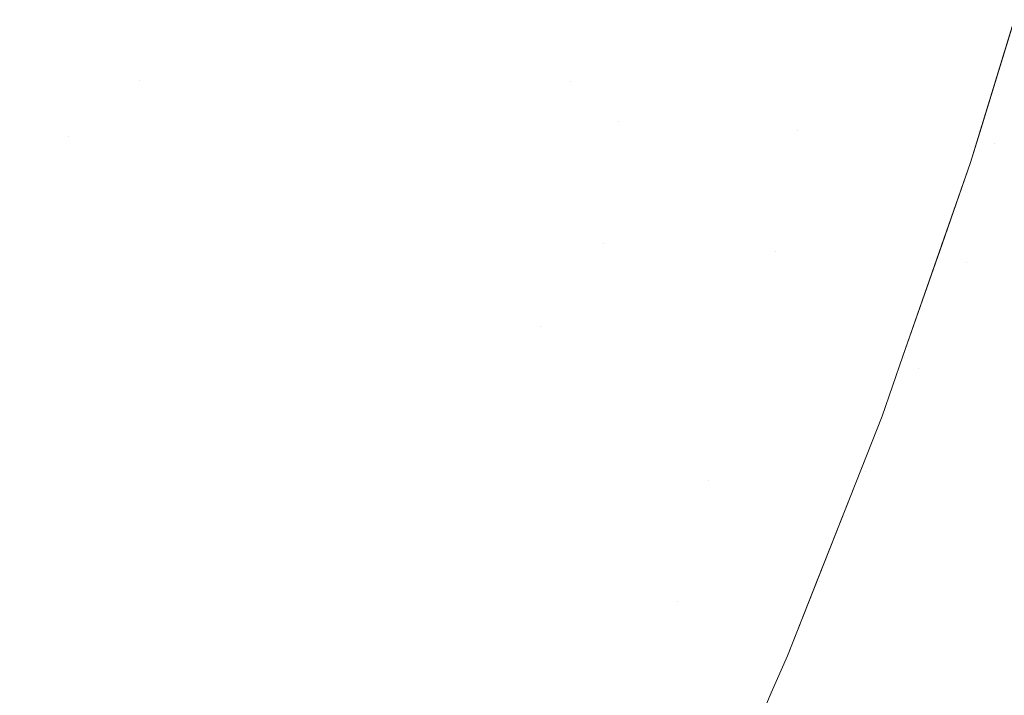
# Model space of a CAD drawing. Header units: centimetres. Extents: x -17.1 to 18.2, y 4.2 to 6.
# Tile 238 of 256: x 6.3103 to 6.346, y 4.5922 to 4.6167. Entities that reach past the tile are written whole.
import ezdxf

# ---------------------------------------------------------------- set-up
doc = ezdxf.new("R2010")
doc.units = ezdxf.units.CM
doc.header["$LTSCALE"] = 2.54
doc.layers.add('Lucido design-1', color=7, linetype='Continuous')

# ---------------------------------------------------------------- blocks, each defined once
blk = doc.blocks.new('Gruppo-3-1')
at = {"color": 7, "linetype": 'Continuous', "lineweight": 9}
blk.add_3dface([(-17.020308, 5.900212, -2276.22217), (-17.020308, 4.300212, -2276.22217), (18.147234, 4.300212, -2276.22217), (18.147234, 5.900212, -2276.22217)], dxfattribs=at)
for points, invisible_edges in [([(18.147234, 5.900212, -2277.02217), (6.24222, 4.401209, -2277.02217), (6.247738, 4.402007, -2277.02217)], 9), ([(6.24222, 4.401209, -2277.02217), (18.147234, 5.900212, -2277.02217), (18.147234, 4.300212, -2277.02217)], 9), ([(18.147234, 5.900212, -2277.02217), (6.247738, 4.402007, -2277.02217), (6.250767, 4.402575, -2277.02217)], 9), ([(6.250767, 4.402575, -2277.02217), (6.253268, 4.403044, -2277.02217), (18.147234, 5.900212, -2277.02217)], 10), ([(18.147234, 5.900212, -2277.02217), (6.253268, 4.403044, -2277.02217), (6.258817, 4.404324, -2277.02217)], 9), ([(18.147234, 5.900212, -2277.02217), (6.258817, 4.404324, -2277.02217), (6.26439, 4.405856, -2277.02217)], 9), ([(18.147234, 5.900212, -2277.02217), (6.26439, 4.405856, -2277.02217), (6.269994, 4.407647, -2277.02217)], 9), ([(18.147234, 5.900212, -2277.02217), (6.269994, 4.407647, -2277.02217), (6.275634, 4.409711, -2277.02217)], 9), ([(18.147234, 5.900212, -2277.02217), (6.275634, 4.409711, -2277.02217), (6.281313, 4.412058, -2277.02217)], 9), ([(18.147234, 5.900212, -2277.02217), (6.281313, 4.412058, -2277.02217), (6.287038, 4.414703, -2277.02217)], 9), ([(18.147234, 5.900212, -2277.02217), (6.287038, 4.414703, -2277.02217), (6.292811, 4.417664, -2277.02217)], 9), ([(18.147234, 5.900212, -2277.02217), (6.292811, 4.417664, -2277.02217), (6.298004, 4.420601, -2277.02217), (6.298635, 4.420958, -2277.02217)], 9), ([(18.147234, 5.900212, -2277.02217), (6.298635, 4.420958, -2277.02217), (6.304513, 4.424607, -2277.02217)], 9), ([(18.147234, 5.900212, -2277.02217), (6.304513, 4.424607, -2277.02217), (6.310445, 4.428633, -2277.02217)], 9), ([(18.147234, 5.900212, -2277.02217), (6.310445, 4.428633, -2277.02217), (6.316431, 4.433061, -2277.02217)], 9), ([(18.147234, 5.900212, -2277.02217), (6.316431, 4.433061, -2277.02217), (6.319508, 4.435537, -2277.02217), (6.322469, 4.437919, -2277.02217)], 9), ([(18.147234, 5.900212, -2277.02217), (6.322469, 4.437919, -2277.02217), (6.328555, 4.443236, -2277.02217)], 9), ([(18.147234, 5.900212, -2277.02217), (6.328555, 4.443236, -2277.02217), (6.334685, 4.449043, -2277.02217)], 9), ([(18.147234, 5.900212, -2277.02217), (6.334685, 4.449043, -2277.02217), (6.340848, 4.455373, -2277.02217)], 9), ([(18.147234, 5.900212, -2277.02217), (6.340848, 4.455373, -2277.02217), (6.347034, 4.462262, -2277.02217)], 9), ([(6.317161, 4.616604, -2276.642934), (6.315995, 4.617674, -2276.64139), (6.318456, 4.624125, -2276.64139), (6.319654, 4.623138, -2276.642934)], 15), ([(6.328362, 4.61597, -2276.657156), (6.327369, 4.616787, -2276.655213), (6.329781, 4.623844, -2276.655213), (6.330797, 4.623097, -2276.657156)], 15), ([(6.309893, 4.623272, -2276.634533), (6.311145, 4.622124, -2276.635786), (6.308559, 4.616033, -2276.635786), (6.307345, 4.617272, -2276.634533)], 15), ([(6.319654, 4.623138, -2276.642934), (6.320831, 4.62217, -2276.644535), (6.318306, 4.615553, -2276.644535), (6.317161, 4.616604, -2276.642934)], 15), ([(6.330797, 4.623097, -2276.657156), (6.331782, 4.622372, -2276.65914), (6.329324, 4.615178, -2276.65914), (6.328362, 4.61597, -2276.657156)], 15), ([(6.330254, 4.614412, -2276.661164), (6.329324, 4.615178, -2276.65914), (6.331782, 4.622372, -2276.65914), (6.332735, 4.621671, -2276.661164)], 15), ([(6.309759, 4.61481, -2276.637098), (6.308559, 4.616033, -2276.635786), (6.311145, 4.622124, -2276.635786), (6.312382, 4.620988, -2276.637098)], 15), ([(6.31943, 4.614522, -2276.646189), (6.318306, 4.615553, -2276.644535), (6.320831, 4.62217, -2276.644535), (6.321985, 4.62122, -2276.646189)], 15), ([(6.33244, 4.617337, -2276.663225), (6.330254, 4.614412, -2276.661164), (6.332735, 4.621671, -2276.661164)], 11), ([(6.321985, 4.62122, -2276.646189), (6.323114, 4.62029, -2276.647895), (6.320529, 4.613513, -2276.647895), (6.31943, 4.614522, -2276.646189)], 15), ([(6.312382, 4.620988, -2276.637098), (6.313604, 4.619867, -2276.63847), (6.310943, 4.613601, -2276.63847), (6.309759, 4.61481, -2276.637098)], 15), ([(6.345126, 4.612549, -2276.925344), (6.344743, 4.611485, -2276.92217), (6.347541, 4.620624, -2276.92217), (6.347581, 4.620602, -2276.925344)], 13), ([(6.347541, 4.620624, -2276.92217), (6.344743, 4.611485, -2276.72217), (6.345077, 4.612577, -2276.72217), (6.346315, 4.616619, -2276.72217)], 9), ([(6.347541, 4.620624, -2276.92217), (6.344743, 4.611485, -2276.92217), (6.344743, 4.611485, -2276.72217)], 10), ([(6.347581, 4.620602, -2276.925344), (6.347677, 4.620539, -2276.928615), (6.34522, 4.61248, -2276.928615), (6.345126, 4.612549, -2276.925344)], 15), ([(6.345383, 4.61236, -2276.931982), (6.34522, 4.61248, -2276.928615), (6.347677, 4.620539, -2276.928615), (6.347844, 4.62043, -2276.931982)], 15), ([(6.321604, 4.612527, -2276.649653), (6.320529, 4.613513, -2276.647895), (6.323114, 4.62029, -2276.647895), (6.324219, 4.61938, -2276.649653)], 15), ([(6.33454, 4.620341, -2276.665321), (6.335392, 4.619714, -2276.667449), (6.334158, 4.615999, -2276.667449), (6.333316, 4.616655, -2276.665321)], 15), ([(6.340963, 4.620356, -2276.680769), (6.339755, 4.616503, -2276.680769), (6.339118, 4.616972, -2276.678496)], 11), ([(6.342137, 4.61954, -2276.68536), (6.340916, 4.615648, -2276.68536), (6.339755, 4.616503, -2276.680769), (6.340963, 4.620356, -2276.680769)], 15), ([(6.347844, 4.62043, -2276.931982), (6.348088, 4.620269, -2276.935444), (6.345623, 4.612184, -2276.935444), (6.345383, 4.61236, -2276.931982)], 15), ([(6.345945, 4.611947, -2276.938998), (6.345623, 4.612184, -2276.935444), (6.348088, 4.620269, -2276.935444), (6.348417, 4.620054, -2276.938998)], 15), ([(6.312111, 4.61241, -2276.639901), (6.310943, 4.613601, -2276.63847), (6.313604, 4.619867, -2276.63847), (6.314808, 4.618762, -2276.639901)], 15), ([(6.348417, 4.620054, -2276.938998), (6.348837, 4.619779, -2276.942641), (6.346357, 4.611644, -2276.942641), (6.345945, 4.611947, -2276.938998)], 15), ([(6.334966, 4.61537, -2276.669608), (6.334158, 4.615999, -2276.667449), (6.335392, 4.619714, -2276.667449), (6.336209, 4.619113, -2276.669608)], 15), ([(6.343162, 4.618828, -2276.689995), (6.341931, 4.614902, -2276.689995), (6.340916, 4.615648, -2276.68536), (6.342137, 4.61954, -2276.68536)], 15), ([(6.324219, 4.61938, -2276.649653), (6.325297, 4.618493, -2276.651459), (6.322654, 4.611564, -2276.651459), (6.321604, 4.612527, -2276.649653)], 15), ([(6.336209, 4.619113, -2276.669608), (6.336991, 4.618538, -2276.671794), (6.335738, 4.614768, -2276.671794), (6.334966, 4.61537, -2276.669608)], 15), ([(6.314663, 4.614452, -2276.64139), (6.312111, 4.61241, -2276.639901), (6.314808, 4.618762, -2276.639901)], 11), ([(6.314808, 4.618762, -2276.639901), (6.315995, 4.617674, -2276.64139), (6.314663, 4.614452, -2276.64139)], 11), ([(6.344039, 4.618218, -2276.694654), (6.342798, 4.614263, -2276.694654), (6.341931, 4.614902, -2276.689995), (6.343162, 4.618828, -2276.689995)], 15), ([(6.323676, 4.610626, -2276.653313), (6.322654, 4.611564, -2276.651459), (6.325297, 4.618493, -2276.651459), (6.326348, 4.617628, -2276.653313)], 15), ([(6.336475, 4.614194, -2276.674006), (6.335738, 4.614768, -2276.671794), (6.336991, 4.618538, -2276.671794), (6.337736, 4.617989, -2276.674006)], 15), ([(6.337736, 4.617989, -2276.674006), (6.338446, 4.617467, -2276.676241), (6.337177, 4.613647, -2276.676241), (6.336475, 4.614194, -2276.674006)], 15), ([(6.34477, 4.617711, -2276.699319), (6.343521, 4.613731, -2276.699319), (6.342798, 4.614263, -2276.694654), (6.344039, 4.618218, -2276.694654)], 15), ([(6.314663, 4.614452, -2276.64139), (6.315995, 4.617674, -2276.64139), (6.317161, 4.616604, -2276.642934), (6.315812, 4.61334, -2276.642934)], 15), ([(6.345357, 4.617302, -2276.703974), (6.344102, 4.613303, -2276.703974), (6.343521, 4.613731, -2276.699319), (6.34477, 4.617711, -2276.699319)], 15), ([(6.326348, 4.617628, -2276.653313), (6.327369, 4.616787, -2276.655213), (6.324671, 4.609713, -2276.655213), (6.323676, 4.610626, -2276.653313)], 15), ([(6.33244, 4.617337, -2276.663225), (6.331152, 4.613672, -2276.663225), (6.330254, 4.614412, -2276.661164)], 11), ([(6.332018, 4.61296, -2276.665321), (6.331152, 4.613672, -2276.663225), (6.33244, 4.617337, -2276.663225), (6.333316, 4.616655, -2276.665321)], 15), ([(6.337842, 4.613129, -2276.678496), (6.337177, 4.613647, -2276.676241), (6.338446, 4.617467, -2276.676241), (6.339118, 4.616972, -2276.678496)], 15), ([(6.345805, 4.616991, -2276.7086), (6.344546, 4.612977, -2276.7086), (6.344102, 4.613303, -2276.703974), (6.345357, 4.617302, -2276.703974)], 15), ([(6.339118, 4.616972, -2276.678496), (6.339755, 4.616503, -2276.680769), (6.338471, 4.612639, -2276.680769), (6.337842, 4.613129, -2276.678496)], 15), ([(6.346118, 4.616774, -2276.713185), (6.344855, 4.612749, -2276.713185), (6.344546, 4.612977, -2276.7086), (6.345805, 4.616991, -2276.7086)], 15), ([(6.315812, 4.61334, -2276.642934), (6.317161, 4.616604, -2276.642934), (6.318306, 4.615553, -2276.644535), (6.31694, 4.612248, -2276.644535)], 15), ([(6.325637, 4.608827, -2276.657156), (6.324671, 4.609713, -2276.655213), (6.327369, 4.616787, -2276.655213), (6.328362, 4.61597, -2276.657156)], 15), ([(6.333316, 4.616655, -2276.665321), (6.334158, 4.615999, -2276.667449), (6.33285, 4.612275, -2276.667449), (6.332018, 4.61296, -2276.665321)], 15), ([(6.346302, 4.616646, -2276.717712), (6.345037, 4.612615, -2276.717712), (6.344855, 4.612749, -2276.713185), (6.346118, 4.616774, -2276.713185)], 15), ([(6.345037, 4.612615, -2276.717712), (6.346302, 4.616646, -2276.717712), (6.346315, 4.616619, -2276.72217)], 11), ([(6.346315, 4.616619, -2276.72217), (6.345077, 4.612577, -2276.72217), (6.345037, 4.612615, -2276.717712)], 10), ([(6.338471, 4.612639, -2276.680769), (6.339755, 4.616503, -2276.680769), (6.340916, 4.615648, -2276.68536), (6.33962, 4.611745, -2276.68536)], 15), ([(6.328362, 4.61597, -2276.657156), (6.329324, 4.615178, -2276.65914), (6.326573, 4.607968, -2276.65914), (6.325637, 4.608827, -2276.657156)], 15), ([(6.333648, 4.611618, -2276.669608), (6.33285, 4.612275, -2276.667449), (6.334158, 4.615999, -2276.667449), (6.334966, 4.61537, -2276.669608)], 15), ([(6.31694, 4.612248, -2276.644535), (6.318306, 4.615553, -2276.644535), (6.31943, 4.614522, -2276.646189), (6.318047, 4.611177, -2276.646189)], 15), ([(6.33962, 4.611745, -2276.68536), (6.340916, 4.615648, -2276.68536), (6.341931, 4.614902, -2276.689995), (6.340622, 4.610964, -2276.689995)], 15), ([(6.327479, 4.607137, -2276.661164), (6.326573, 4.607968, -2276.65914), (6.329324, 4.615178, -2276.65914), (6.330254, 4.614412, -2276.661164)], 15), ([(6.334966, 4.61537, -2276.669608), (6.335738, 4.614768, -2276.671794), (6.334411, 4.61099, -2276.671794), (6.333648, 4.611618, -2276.669608)], 15), ([(6.308346, 4.611735, -2276.637098), (6.309759, 4.61481, -2276.637098), (6.310943, 4.613601, -2276.63847), (6.309511, 4.610483, -2276.63847)], 15), ([(6.340622, 4.610964, -2276.689995), (6.341931, 4.614902, -2276.689995), (6.342798, 4.614263, -2276.694654), (6.34148, 4.610296, -2276.694654)], 15), ([(6.314663, 4.614452, -2276.64139), (6.313262, 4.611237, -2276.64139), (6.312111, 4.61241, -2276.639901)], 11), ([(6.315812, 4.61334, -2276.642934), (6.314393, 4.610083, -2276.642934), (6.313262, 4.611237, -2276.64139), (6.314663, 4.614452, -2276.64139)], 15), ([(6.318047, 4.611177, -2276.646189), (6.31943, 4.614522, -2276.646189), (6.320529, 4.613513, -2276.647895), (6.31913, 4.610129, -2276.647895)], 15), ([(6.335139, 4.61039, -2276.674006), (6.334411, 4.61099, -2276.671794), (6.335738, 4.614768, -2276.671794), (6.336475, 4.614194, -2276.674006)], 15), ([(6.330254, 4.614412, -2276.661164), (6.331152, 4.613672, -2276.663225), (6.328353, 4.606335, -2276.663225), (6.327479, 4.607137, -2276.661164)], 15), ([(6.336475, 4.614194, -2276.674006), (6.337177, 4.613647, -2276.676241), (6.335832, 4.60982, -2276.676241), (6.335139, 4.61039, -2276.674006)], 15), ([(6.34148, 4.610296, -2276.694654), (6.342798, 4.614263, -2276.694654), (6.343521, 4.613731, -2276.699319), (6.342195, 4.609739, -2276.699319)], 15), ([(6.342195, 4.609739, -2276.699319), (6.343521, 4.613731, -2276.699319), (6.344102, 4.613303, -2276.703974), (6.34277, 4.609291, -2276.703974)], 15), ([(6.309511, 4.610483, -2276.63847), (6.310943, 4.613601, -2276.63847), (6.312111, 4.61241, -2276.639901), (6.310659, 4.609248, -2276.639901)], 15), ([(6.31913, 4.610129, -2276.647895), (6.320529, 4.613513, -2276.647895), (6.321604, 4.612527, -2276.649653), (6.32019, 4.609104, -2276.649653)], 15), ([(6.329196, 4.605562, -2276.665321), (6.328353, 4.606335, -2276.663225), (6.331152, 4.613672, -2276.663225), (6.332018, 4.61296, -2276.665321)], 15), ([(6.336489, 4.609279, -2276.678496), (6.335832, 4.60982, -2276.676241), (6.337177, 4.613647, -2276.676241), (6.337842, 4.613129, -2276.678496)], 15), ([(6.31694, 4.612248, -2276.644535), (6.315503, 4.60895, -2276.644535), (6.314393, 4.610083, -2276.642934), (6.315812, 4.61334, -2276.642934)], 15), ([(6.337842, 4.613129, -2276.678496), (6.338471, 4.612639, -2276.680769), (6.337111, 4.608767, -2276.680769), (6.336489, 4.609279, -2276.678496)], 15), ([(6.34277, 4.609291, -2276.703974), (6.344102, 4.613303, -2276.703974), (6.344546, 4.612977, -2276.7086), (6.343208, 4.60895, -2276.7086)], 15), ([(6.331466, 4.608547, -2276.667449), (6.329196, 4.605562, -2276.665321), (6.332018, 4.61296, -2276.665321)], 11), ([(6.332018, 4.61296, -2276.665321), (6.33285, 4.612275, -2276.667449), (6.331466, 4.608547, -2276.667449)], 11), ([(6.343208, 4.60895, -2276.7086), (6.344546, 4.612977, -2276.7086), (6.344855, 4.612749, -2276.713185), (6.343514, 4.608711, -2276.713185)], 15), ([(6.343514, 4.608711, -2276.713185), (6.344855, 4.612749, -2276.713185), (6.345037, 4.612615, -2276.717712), (6.343694, 4.608572, -2276.717712)], 15), ([(6.310659, 4.609248, -2276.639901), (6.312111, 4.61241, -2276.639901), (6.313262, 4.611237, -2276.64139), (6.31179, 4.608033, -2276.64139)], 15), ([(6.32019, 4.609104, -2276.649653), (6.321604, 4.612527, -2276.649653), (6.322654, 4.611564, -2276.651459), (6.321223, 4.608103, -2276.651459)], 15), ([(6.337696, 4.608285, -2276.683058), (6.337111, 4.608767, -2276.680769), (6.338471, 4.612639, -2276.680769)], 11), ([(6.338471, 4.612639, -2276.680769), (6.33962, 4.611745, -2276.68536), (6.337696, 4.608285, -2276.683058)], 11), ([(6.345126, 4.612549, -2276.925344), (6.34522, 4.61248, -2276.928615), (6.342449, 4.604372, -2276.928615), (6.342357, 4.604448, -2276.925344)], 15), ([(6.344743, 4.611485, -2276.92217), (6.345126, 4.612549, -2276.925344), (6.342357, 4.604448, -2276.925344)], 11), ([(6.342609, 4.604241, -2276.931982), (6.342449, 4.604372, -2276.928615), (6.34522, 4.61248, -2276.928615), (6.345383, 4.61236, -2276.931982)], 15), ([(6.345383, 4.61236, -2276.931982), (6.345623, 4.612184, -2276.935444), (6.342843, 4.604048, -2276.935444), (6.342609, 4.604241, -2276.931982)], 15), ([(6.343694, 4.608572, -2276.717712), (6.345037, 4.612615, -2276.717712), (6.344743, 4.611485, -2276.72217)], 11), ([(6.345037, 4.612615, -2276.717712), (6.345077, 4.612577, -2276.72217), (6.344743, 4.611485, -2276.72217)], 9), ([(6.318047, 4.611177, -2276.646189), (6.316592, 4.607839, -2276.646189), (6.315503, 4.60895, -2276.644535), (6.31694, 4.612248, -2276.644535)], 15), ([(6.332254, 4.607862, -2276.669608), (6.331466, 4.608547, -2276.667449), (6.33285, 4.612275, -2276.667449), (6.333648, 4.611618, -2276.669608)], 15), ([(6.344592, 4.607872, -2276.938998), (6.342843, 4.604048, -2276.935444), (6.345623, 4.612184, -2276.935444)], 11), ([(6.345623, 4.612184, -2276.935444), (6.345945, 4.611947, -2276.938998), (6.344592, 4.607872, -2276.938998)], 11), ([(6.344592, 4.607872, -2276.938998), (6.345945, 4.611947, -2276.938998), (6.346357, 4.611644, -2276.942641), (6.344999, 4.607555, -2276.942641)], 15), ([(6.333648, 4.611618, -2276.669608), (6.334411, 4.61099, -2276.671794), (6.333007, 4.607207, -2276.671794), (6.332254, 4.607862, -2276.669608)], 15), ([(6.33962, 4.611745, -2276.68536), (6.338245, 4.607833, -2276.68536), (6.337696, 4.608285, -2276.683058)], 11), ([(6.340622, 4.610964, -2276.689995), (6.339236, 4.607017, -2276.689995), (6.338245, 4.607833, -2276.68536), (6.33962, 4.611745, -2276.68536)], 15), ([(6.344999, 4.607555, -2276.942641), (6.346357, 4.611644, -2276.942641), (6.346865, 4.611269, -2276.946366), (6.345501, 4.607164, -2276.946366)], 15), ([(6.31179, 4.608033, -2276.64139), (6.313262, 4.611237, -2276.64139), (6.314393, 4.610083, -2276.642934), (6.312902, 4.606838, -2276.642934)], 15), ([(6.321223, 4.608103, -2276.651459), (6.322654, 4.611564, -2276.651459), (6.323676, 4.610626, -2276.653313), (6.322231, 4.607129, -2276.653313)], 15), ([(6.342357, 4.604448, -2276.925344), (6.342296, 4.604483, -2276.92217), (6.344743, 4.611485, -2276.92217)], 9), ([(6.344743, 4.611485, -2276.92217), (6.342296, 4.604483, -2276.92217), (6.342296, 4.604483, -2276.72217), (6.343713, 4.60854, -2276.72217)], 10), ([(6.344743, 4.611485, -2276.72217), (6.343713, 4.60854, -2276.72217), (6.343694, 4.608572, -2276.717712)], 10), ([(6.343713, 4.60854, -2276.72217), (6.344743, 4.611485, -2276.72217), (6.344743, 4.611485, -2276.92217)], 10), ([(6.345501, 4.607164, -2276.946366), (6.346865, 4.611269, -2276.946366), (6.347477, 4.610819, -2276.95017), (6.346107, 4.606692, -2276.95017)], 15), ([(6.31913, 4.610129, -2276.647895), (6.317659, 4.606752, -2276.647895), (6.316592, 4.607839, -2276.646189), (6.318047, 4.611177, -2276.646189)], 15), ([(6.333726, 4.606582, -2276.674006), (6.333007, 4.607207, -2276.671794), (6.334411, 4.61099, -2276.671794), (6.335139, 4.61039, -2276.674006)], 15), ([(6.34148, 4.610296, -2276.694654), (6.340083, 4.60632, -2276.694654), (6.339236, 4.607017, -2276.689995), (6.340622, 4.610964, -2276.689995)], 15), ([(6.322231, 4.607129, -2276.653313), (6.323676, 4.610626, -2276.653313), (6.324671, 4.609713, -2276.655213), (6.323211, 4.60618, -2276.655213)], 15), ([(6.310659, 4.609248, -2276.639901), (6.309137, 4.606102, -2276.639901), (6.308009, 4.607379, -2276.63847), (6.309511, 4.610483, -2276.63847)], 15), ([(6.335139, 4.61039, -2276.674006), (6.335832, 4.60982, -2276.676241), (6.33441, 4.605988, -2276.676241), (6.333726, 4.606582, -2276.674006)], 15), ([(6.342195, 4.609739, -2276.699319), (6.34079, 4.605738, -2276.699319), (6.340083, 4.60632, -2276.694654), (6.34148, 4.610296, -2276.694654)], 15), ([(6.312902, 4.606838, -2276.642934), (6.314393, 4.610083, -2276.642934), (6.315503, 4.60895, -2276.644535), (6.313994, 4.605664, -2276.644535)], 15), ([(6.32019, 4.609104, -2276.649653), (6.318701, 4.605688, -2276.649653), (6.317659, 4.606752, -2276.647895), (6.31913, 4.610129, -2276.647895)], 15), ([(6.335058, 4.605424, -2276.678496), (6.33441, 4.605988, -2276.676241), (6.335832, 4.60982, -2276.676241), (6.336489, 4.609279, -2276.678496)], 15), ([(6.323211, 4.60618, -2276.655213), (6.324671, 4.609713, -2276.655213), (6.325637, 4.608827, -2276.657156), (6.324162, 4.60526, -2276.657156)], 15), ([(6.34277, 4.609291, -2276.703974), (6.341357, 4.605271, -2276.703974), (6.34079, 4.605738, -2276.699319), (6.342195, 4.609739, -2276.699319)], 15), ([(6.31179, 4.608033, -2276.64139), (6.310247, 4.604845, -2276.64139), (6.309137, 4.606102, -2276.639901), (6.310659, 4.609248, -2276.639901)], 15), ([(6.321223, 4.608103, -2276.651459), (6.319718, 4.60465, -2276.651459), (6.318701, 4.605688, -2276.649653), (6.32019, 4.609104, -2276.649653)], 15), ([(6.336489, 4.609279, -2276.678496), (6.337111, 4.608767, -2276.680769), (6.335672, 4.604891, -2276.680769), (6.335058, 4.605424, -2276.678496)], 15), ([(6.343208, 4.60895, -2276.7086), (6.34179, 4.604915, -2276.7086), (6.341357, 4.605271, -2276.703974), (6.34277, 4.609291, -2276.703974)], 15), ([(6.313994, 4.605664, -2276.644535), (6.315503, 4.60895, -2276.644535), (6.316592, 4.607839, -2276.646189), (6.315065, 4.604513, -2276.646189)], 15), ([(6.324162, 4.60526, -2276.657156), (6.325637, 4.608827, -2276.657156), (6.326573, 4.607968, -2276.65914), (6.325085, 4.604367, -2276.65914)], 15), ([(6.33625, 4.604388, -2276.683058), (6.335672, 4.604891, -2276.680769), (6.337111, 4.608767, -2276.680769), (6.337696, 4.608285, -2276.683058)], 15), ([(6.343514, 4.608711, -2276.713185), (6.342093, 4.604666, -2276.713185), (6.34179, 4.604915, -2276.7086), (6.343208, 4.60895, -2276.7086)], 15), ([(6.331466, 4.608547, -2276.667449), (6.330005, 4.604819, -2276.667449), (6.329196, 4.605562, -2276.665321)], 11), ([(6.330782, 4.604107, -2276.669608), (6.330005, 4.604819, -2276.667449), (6.331466, 4.608547, -2276.667449), (6.332254, 4.607862, -2276.669608)], 15), ([(6.343694, 4.608572, -2276.717712), (6.34227, 4.60452, -2276.717712), (6.342093, 4.604666, -2276.713185), (6.343514, 4.608711, -2276.713185)], 15), ([(6.343713, 4.60854, -2276.72217), (6.342296, 4.604483, -2276.72217), (6.34227, 4.60452, -2276.717712), (6.343694, 4.608572, -2276.717712)], 14), ([(6.312902, 4.606838, -2276.642934), (6.311339, 4.603608, -2276.642934), (6.310247, 4.604845, -2276.64139), (6.31179, 4.608033, -2276.64139)], 15), ([(6.322231, 4.607129, -2276.653313), (6.32071, 4.603639, -2276.653313), (6.319718, 4.60465, -2276.651459), (6.321223, 4.608103, -2276.651459)], 15), ([(6.337696, 4.608285, -2276.683058), (6.338245, 4.607833, -2276.68536), (6.336792, 4.603917, -2276.68536), (6.33625, 4.604388, -2276.683058)], 15), ([(6.315065, 4.604513, -2276.646189), (6.316592, 4.607839, -2276.646189), (6.317659, 4.606752, -2276.647895), (6.316113, 4.603386, -2276.647895)], 15), ([(6.325085, 4.604367, -2276.65914), (6.326573, 4.607968, -2276.65914), (6.327479, 4.607137, -2276.661164), (6.325977, 4.603504, -2276.661164)], 15), ([(6.332254, 4.607862, -2276.669608), (6.333007, 4.607207, -2276.671794), (6.331525, 4.603425, -2276.671794), (6.330782, 4.604107, -2276.669608)], 15), ([(6.336792, 4.603917, -2276.68536), (6.338245, 4.607833, -2276.68536), (6.339236, 4.607017, -2276.689995), (6.33777, 4.603067, -2276.689995)], 15), ([(6.344592, 4.607872, -2276.938998), (6.343157, 4.603789, -2276.938998), (6.342843, 4.604048, -2276.935444)], 11), ([(6.344999, 4.607555, -2276.942641), (6.343559, 4.603458, -2276.942641), (6.343157, 4.603789, -2276.938998), (6.344592, 4.607872, -2276.938998)], 15), ([(6.345501, 4.607164, -2276.946366), (6.344056, 4.603049, -2276.946366), (6.343559, 4.603458, -2276.942641), (6.344999, 4.607555, -2276.942641)], 15), ([(6.323211, 4.60618, -2276.655213), (6.321674, 4.602655, -2276.655213), (6.32071, 4.603639, -2276.653313), (6.322231, 4.607129, -2276.653313)], 15), ([(6.325977, 4.603504, -2276.661164), (6.327479, 4.607137, -2276.661164), (6.328353, 4.606335, -2276.663225), (6.326838, 4.60267, -2276.663225)], 15), ([(6.332234, 4.602775, -2276.674006), (6.331525, 4.603425, -2276.671794), (6.333007, 4.607207, -2276.671794), (6.333726, 4.606582, -2276.674006)], 15), ([(6.33777, 4.603067, -2276.689995), (6.339236, 4.607017, -2276.689995), (6.340083, 4.60632, -2276.694654), (6.338606, 4.602339, -2276.694654)], 15), ([(6.346107, 4.606692, -2276.95017), (6.344654, 4.602557, -2276.95017), (6.344056, 4.603049, -2276.946366), (6.345501, 4.607164, -2276.946366)], 15), ([(6.313994, 4.605664, -2276.644535), (6.312411, 4.602394, -2276.644535), (6.311339, 4.603608, -2276.642934), (6.312902, 4.606838, -2276.642934)], 15), ([(6.316113, 4.603386, -2276.647895), (6.317659, 4.606752, -2276.647895), (6.318701, 4.605688, -2276.649653), (6.317138, 4.602285, -2276.649653)], 15), ([(6.346822, 4.606135, -2276.954044), (6.345361, 4.601975, -2276.954044), (6.344654, 4.602557, -2276.95017), (6.346107, 4.606692, -2276.95017)], 15), ([(6.326838, 4.60267, -2276.663225), (6.328353, 4.606335, -2276.663225), (6.329196, 4.605562, -2276.665321), (6.327668, 4.601867, -2276.665321)], 15), ([(6.333726, 4.606582, -2276.674006), (6.33441, 4.605988, -2276.676241), (6.332908, 4.602156, -2276.676241), (6.332234, 4.602775, -2276.674006)], 15), ([(6.338606, 4.602339, -2276.694654), (6.340083, 4.60632, -2276.694654), (6.34079, 4.605738, -2276.699319), (6.339303, 4.601733, -2276.699319)], 15), ([(6.324162, 4.60526, -2276.657156), (6.322611, 4.6017, -2276.657156), (6.321674, 4.602655, -2276.655213), (6.323211, 4.60618, -2276.655213)], 15), ([(6.333548, 4.601569, -2276.678496), (6.332908, 4.602156, -2276.676241), (6.33441, 4.605988, -2276.676241), (6.335058, 4.605424, -2276.678496)], 15), ([(6.347655, 4.605486, -2276.957979), (6.346184, 4.601298, -2276.957979), (6.345361, 4.601975, -2276.954044), (6.346822, 4.606135, -2276.954044)], 15), ([(6.315065, 4.604513, -2276.646189), (6.313463, 4.601203, -2276.646189), (6.312411, 4.602394, -2276.644535), (6.313994, 4.605664, -2276.644535)], 15), ([(6.317138, 4.602285, -2276.649653), (6.318701, 4.605688, -2276.649653), (6.319718, 4.60465, -2276.651459), (6.318138, 4.60121, -2276.651459)], 15), ([(6.327668, 4.601867, -2276.665321), (6.329196, 4.605562, -2276.665321), (6.330005, 4.604819, -2276.667449), (6.328466, 4.601095, -2276.667449)], 15), ([(6.339303, 4.601733, -2276.699319), (6.34079, 4.605738, -2276.699319), (6.341357, 4.605271, -2276.703974), (6.339863, 4.601246, -2276.703974)], 15), ([(6.325085, 4.604367, -2276.65914), (6.323519, 4.600774, -2276.65914), (6.322611, 4.6017, -2276.657156), (6.324162, 4.60526, -2276.657156)], 15), ([(6.335058, 4.605424, -2276.678496), (6.335672, 4.604891, -2276.680769), (6.334153, 4.601014, -2276.680769), (6.333548, 4.601569, -2276.678496)], 15), ([(6.339863, 4.601246, -2276.703974), (6.341357, 4.605271, -2276.703974), (6.34179, 4.604915, -2276.7086), (6.340291, 4.600875, -2276.7086)], 15), ([(6.308632, 4.601677, -2276.64139), (6.310247, 4.604845, -2276.64139), (6.311339, 4.603608, -2276.642934), (6.309703, 4.600399, -2276.642934)], 15), ([(6.329231, 4.600355, -2276.669608), (6.328466, 4.601095, -2276.667449), (6.330005, 4.604819, -2276.667449), (6.330782, 4.604107, -2276.669608)], 15), ([(6.334723, 4.600491, -2276.683058), (6.334153, 4.601014, -2276.680769), (6.335672, 4.604891, -2276.680769), (6.33625, 4.604388, -2276.683058)], 15), ([(6.340291, 4.600875, -2276.7086), (6.34179, 4.604915, -2276.7086), (6.342093, 4.604666, -2276.713185), (6.340589, 4.600615, -2276.713185)], 15), ([(6.316113, 4.603386, -2276.647895), (6.314492, 4.600038, -2276.647895), (6.313463, 4.601203, -2276.646189), (6.315065, 4.604513, -2276.646189)], 15), ([(6.318138, 4.60121, -2276.651459), (6.319718, 4.60465, -2276.651459), (6.32071, 4.603639, -2276.653313), (6.319113, 4.600162, -2276.653313)], 15), ([(6.340589, 4.600615, -2276.713185), (6.342093, 4.604666, -2276.713185), (6.34227, 4.60452, -2276.717712), (6.340765, 4.600463, -2276.717712)], 15), ([(6.341538, 4.602315, -2276.72217), (6.340765, 4.600463, -2276.717712), (6.34227, 4.60452, -2276.717712)], 11), ([(6.34227, 4.60452, -2276.717712), (6.342296, 4.604483, -2276.72217), (6.341538, 4.602315, -2276.72217)], 9), ([(6.341538, 4.602315, -2276.92217), (6.342296, 4.604483, -2276.92217), (6.342357, 4.604448, -2276.925344)], 10), ([(6.342296, 4.604483, -2276.92217), (6.341538, 4.602315, -2276.92217), (6.341538, 4.602315, -2276.72217), (6.342296, 4.604483, -2276.72217)], 10), ([(6.325977, 4.603504, -2276.661164), (6.324397, 4.599878, -2276.661164), (6.323519, 4.600774, -2276.65914), (6.325085, 4.604367, -2276.65914)], 15), ([(6.330782, 4.604107, -2276.669608), (6.331525, 4.603425, -2276.671794), (6.329963, 4.599646, -2276.671794), (6.329231, 4.600355, -2276.669608)], 15), ([(6.33625, 4.604388, -2276.683058), (6.336792, 4.603917, -2276.68536), (6.335257, 4.6, -2276.68536), (6.334723, 4.600491, -2276.683058)], 15), ([(6.341538, 4.602315, -2276.92217), (6.342357, 4.604448, -2276.925344), (6.33926, 4.596328, -2276.925344)], 11), ([(6.340941, 4.60031, -2276.928615), (6.33926, 4.596328, -2276.925344), (6.342357, 4.604448, -2276.925344)], 11), ([(6.342357, 4.604448, -2276.925344), (6.342449, 4.604372, -2276.928615), (6.340941, 4.60031, -2276.928615)], 11), ([(6.340941, 4.60031, -2276.928615), (6.342449, 4.604372, -2276.928615), (6.342609, 4.604241, -2276.931982), (6.341099, 4.600172, -2276.931982)], 15), ([(6.341099, 4.600172, -2276.931982), (6.342609, 4.604241, -2276.931982), (6.342843, 4.604048, -2276.935444), (6.34133, 4.599972, -2276.935444)], 15), ([(6.33777, 4.603067, -2276.689995), (6.336222, 4.599116, -2276.689995), (6.335257, 4.6, -2276.68536), (6.336792, 4.603917, -2276.68536)], 15), ([(6.34133, 4.599972, -2276.935444), (6.342843, 4.604048, -2276.935444), (6.343157, 4.603789, -2276.938998), (6.34164, 4.599702, -2276.938998)], 15), ([(6.34164, 4.599702, -2276.938998), (6.343157, 4.603789, -2276.938998), (6.343559, 4.603458, -2276.942641), (6.342037, 4.599357, -2276.942641)], 15), ([(6.309703, 4.600399, -2276.642934), (6.311339, 4.603608, -2276.642934), (6.312411, 4.602394, -2276.644535), (6.310754, 4.599144, -2276.644535)], 15), ([(6.317138, 4.602285, -2276.649653), (6.315499, 4.598898, -2276.649653), (6.314492, 4.600038, -2276.647895), (6.316113, 4.603386, -2276.647895)], 15), ([(6.319113, 4.600162, -2276.653313), (6.32071, 4.603639, -2276.653313), (6.321674, 4.602655, -2276.655213), (6.320061, 4.599143, -2276.655213)], 15), ([(6.326838, 4.60267, -2276.663225), (6.325245, 4.599014, -2276.663225), (6.324397, 4.599878, -2276.661164), (6.325977, 4.603504, -2276.661164)], 15), ([(6.330662, 4.598971, -2276.674006), (6.329963, 4.599646, -2276.671794), (6.331525, 4.603425, -2276.671794), (6.332234, 4.602775, -2276.674006)], 15), ([(6.342037, 4.599357, -2276.942641), (6.343559, 4.603458, -2276.942641), (6.344056, 4.603049, -2276.946366), (6.342527, 4.598931, -2276.946366)], 15), ([(6.338606, 4.602339, -2276.694654), (6.337047, 4.598359, -2276.694654), (6.336222, 4.599116, -2276.689995), (6.33777, 4.603067, -2276.689995)], 15), ([(6.342527, 4.598931, -2276.946366), (6.344056, 4.603049, -2276.946366), (6.344654, 4.602557, -2276.95017), (6.343117, 4.598417, -2276.95017)], 15), ([(6.332234, 4.602775, -2276.674006), (6.332908, 4.602156, -2276.676241), (6.331326, 4.598328, -2276.676241), (6.330662, 4.598971, -2276.674006)], 15), ([(6.310754, 4.599144, -2276.644535), (6.312411, 4.602394, -2276.644535), (6.313463, 4.601203, -2276.646189), (6.311786, 4.597914, -2276.646189)], 15), ([(6.320061, 4.599143, -2276.655213), (6.321674, 4.602655, -2276.655213), (6.322611, 4.6017, -2276.657156), (6.320982, 4.598153, -2276.657156)], 15), ([(6.327668, 4.601867, -2276.665321), (6.326062, 4.59818, -2276.665321), (6.325245, 4.599014, -2276.663225), (6.326838, 4.60267, -2276.663225)], 15), ([(6.339303, 4.601733, -2276.699319), (6.337734, 4.597728, -2276.699319), (6.337047, 4.598359, -2276.694654), (6.338606, 4.602339, -2276.694654)], 15), ([(6.343117, 4.598417, -2276.95017), (6.344654, 4.602557, -2276.95017), (6.345361, 4.601975, -2276.954044), (6.343815, 4.597811, -2276.954044)], 15), ([(6.318138, 4.60121, -2276.651459), (6.316481, 4.597786, -2276.651459), (6.315499, 4.598898, -2276.649653), (6.317138, 4.602285, -2276.649653)], 15), ([(6.331956, 4.597718, -2276.678496), (6.331326, 4.598328, -2276.676241), (6.332908, 4.602156, -2276.676241), (6.333548, 4.601569, -2276.678496)], 15), ([(6.33926, 4.596328, -2276.925344), (6.338125, 4.593653, -2276.92217), (6.341538, 4.602315, -2276.92217)], 9), ([(6.339195, 4.596369, -2276.72217), (6.340793, 4.600425, -2276.72217), (6.341538, 4.602315, -2276.92217), (6.338125, 4.593653, -2276.92217)], 10), ([(6.341538, 4.602315, -2276.72217), (6.340793, 4.600425, -2276.72217), (6.340765, 4.600463, -2276.717712)], 10), ([(6.340793, 4.600425, -2276.72217), (6.341538, 4.602315, -2276.72217), (6.341538, 4.602315, -2276.92217)], 10), ([(6.343815, 4.597811, -2276.954044), (6.345361, 4.601975, -2276.954044), (6.346184, 4.601298, -2276.957979), (6.344628, 4.597104, -2276.957979)], 15), ([(6.320982, 4.598153, -2276.657156), (6.322611, 4.6017, -2276.657156), (6.323519, 4.600774, -2276.65914), (6.321874, 4.597194, -2276.65914)], 15), ([(6.328466, 4.601095, -2276.667449), (6.326847, 4.597379, -2276.667449), (6.326062, 4.59818, -2276.665321), (6.327668, 4.601867, -2276.665321)], 15), ([(6.339863, 4.601246, -2276.703974), (6.338286, 4.597221, -2276.703974), (6.337734, 4.597728, -2276.699319), (6.339303, 4.601733, -2276.699319)], 15), ([(6.333548, 4.601569, -2276.678496), (6.334153, 4.601014, -2276.680769), (6.332552, 4.597141, -2276.680769), (6.331956, 4.597718, -2276.678496)], 15), ([(6.344628, 4.597104, -2276.957979), (6.346184, 4.601298, -2276.957979), (6.347131, 4.600518, -2276.961965), (6.345562, 4.596292, -2276.961965)], 15), ([(6.311786, 4.597914, -2276.646189), (6.313463, 4.601203, -2276.646189), (6.314492, 4.600038, -2276.647895), (6.312795, 4.59671, -2276.647895)], 15), ([(6.319113, 4.600162, -2276.653313), (6.317438, 4.596702, -2276.653313), (6.316481, 4.597786, -2276.651459), (6.318138, 4.60121, -2276.651459)], 15), ([(6.3276, 4.596611, -2276.669608), (6.326847, 4.597379, -2276.667449), (6.328466, 4.601095, -2276.667449), (6.329231, 4.600355, -2276.669608)], 15), ([(6.333114, 4.596598, -2276.683058), (6.332552, 4.597141, -2276.680769), (6.334153, 4.601014, -2276.680769), (6.334723, 4.600491, -2276.683058)], 15), ([(6.340291, 4.600875, -2276.7086), (6.338708, 4.596835, -2276.7086), (6.338286, 4.597221, -2276.703974), (6.339863, 4.601246, -2276.703974)], 15), ([(6.321874, 4.597194, -2276.65914), (6.323519, 4.600774, -2276.65914), (6.324397, 4.599878, -2276.661164), (6.322737, 4.596266, -2276.661164)], 15), ([(6.340589, 4.600615, -2276.713185), (6.339002, 4.596564, -2276.713185), (6.338708, 4.596835, -2276.7086), (6.340291, 4.600875, -2276.7086)], 15), ([(6.340765, 4.600463, -2276.717712), (6.339175, 4.596406, -2276.717712), (6.339002, 4.596564, -2276.713185), (6.340589, 4.600615, -2276.713185)], 15), ([(6.310754, 4.599144, -2276.644535), (6.309022, 4.59592, -2276.644535), (6.307992, 4.597215, -2276.642934), (6.309703, 4.600399, -2276.642934)], 15), ([(6.329231, 4.600355, -2276.669608), (6.329963, 4.599646, -2276.671794), (6.32832, 4.595877, -2276.671794), (6.3276, 4.596611, -2276.669608)], 15), ([(6.334723, 4.600491, -2276.683058), (6.335257, 4.6, -2276.68536), (6.33364, 4.596088, -2276.68536), (6.333114, 4.596598, -2276.683058)], 15), ([(6.340793, 4.600425, -2276.72217), (6.339195, 4.596369, -2276.72217), (6.339175, 4.596406, -2276.717712), (6.340765, 4.600463, -2276.717712)], 14), ([(6.340941, 4.60031, -2276.928615), (6.339349, 4.596246, -2276.928615), (6.33926, 4.596328, -2276.925344)], 11), ([(6.341099, 4.600172, -2276.931982), (6.339504, 4.596104, -2276.931982), (6.339349, 4.596246, -2276.928615), (6.340941, 4.60031, -2276.928615)], 15), ([(6.345562, 4.596292, -2276.961965), (6.347131, 4.600518, -2276.961965), (6.348208, 4.599631, -2276.96599), (6.346626, 4.595367, -2276.96599)], 15), ([(6.312795, 4.59671, -2276.647895), (6.314492, 4.600038, -2276.647895), (6.315499, 4.598898, -2276.649653), (6.313782, 4.595532, -2276.649653)], 15), ([(6.320061, 4.599143, -2276.655213), (6.318369, 4.595647, -2276.655213), (6.317438, 4.596702, -2276.653313), (6.319113, 4.600162, -2276.653313)], 15), ([(6.322737, 4.596266, -2276.661164), (6.324397, 4.599878, -2276.661164), (6.325245, 4.599014, -2276.663225), (6.323571, 4.59537, -2276.663225)], 15), ([(6.334133, 4.595612, -2276.687674), (6.33364, 4.596088, -2276.68536), (6.335257, 4.6, -2276.68536)], 11), ([(6.335257, 4.6, -2276.68536), (6.336222, 4.599116, -2276.689995), (6.334133, 4.595612, -2276.687674)], 11), ([(6.34133, 4.599972, -2276.935444), (6.339732, 4.595895, -2276.935444), (6.339504, 4.596104, -2276.931982), (6.341099, 4.600172, -2276.931982)], 15), ([(6.34164, 4.599702, -2276.938998), (6.340038, 4.595614, -2276.938998), (6.339732, 4.595895, -2276.935444), (6.34133, 4.599972, -2276.935444)], 15), ([(6.329007, 4.595175, -2276.674006), (6.32832, 4.595877, -2276.671794), (6.329963, 4.599646, -2276.671794), (6.330662, 4.598971, -2276.674006)], 15), ([(6.342037, 4.599357, -2276.942641), (6.34043, 4.595255, -2276.942641), (6.340038, 4.595614, -2276.938998), (6.34164, 4.599702, -2276.938998)], 15), ([(6.311786, 4.597914, -2276.646189), (6.310033, 4.59465, -2276.646189), (6.309022, 4.59592, -2276.644535), (6.310754, 4.599144, -2276.644535)], 15), ([(6.320982, 4.598153, -2276.657156), (6.319273, 4.594623, -2276.657156), (6.318369, 4.595647, -2276.655213), (6.320061, 4.599143, -2276.655213)], 15), ([(6.336222, 4.599116, -2276.689995), (6.33459, 4.595169, -2276.689995), (6.334133, 4.595612, -2276.687674)], 11), ([(6.33459, 4.595169, -2276.689995), (6.336222, 4.599116, -2276.689995), (6.337047, 4.598359, -2276.694654), (6.335403, 4.594383, -2276.694654)], 15), ([(6.342527, 4.598931, -2276.946366), (6.340913, 4.594811, -2276.946366), (6.34043, 4.595255, -2276.942641), (6.342037, 4.599357, -2276.942641)], 15), ([(6.313782, 4.595532, -2276.649653), (6.315499, 4.598898, -2276.649653), (6.316481, 4.597786, -2276.651459), (6.314746, 4.594383, -2276.651459)], 15), ([(6.323571, 4.59537, -2276.663225), (6.325245, 4.599014, -2276.663225), (6.326062, 4.59818, -2276.665321), (6.324374, 4.594507, -2276.665321)], 15), ([(6.330662, 4.598971, -2276.674006), (6.331326, 4.598328, -2276.676241), (6.329661, 4.594508, -2276.676241), (6.329007, 4.595175, -2276.674006)], 15), ([(6.343117, 4.598417, -2276.95017), (6.341495, 4.594277, -2276.95017), (6.340913, 4.594811, -2276.946366), (6.342527, 4.598931, -2276.946366)], 15), ([(6.343815, 4.597811, -2276.954044), (6.342183, 4.593646, -2276.954044), (6.341495, 4.594277, -2276.95017), (6.343117, 4.598417, -2276.95017)], 15), ([(6.321874, 4.597194, -2276.65914), (6.32015, 4.593631, -2276.65914), (6.319273, 4.594623, -2276.657156), (6.320982, 4.598153, -2276.657156)], 15), ([(6.324374, 4.594507, -2276.665321), (6.326062, 4.59818, -2276.665321), (6.326847, 4.597379, -2276.667449), (6.325146, 4.593677, -2276.667449)], 15), ([(6.330282, 4.593876, -2276.678496), (6.329661, 4.594508, -2276.676241), (6.331326, 4.598328, -2276.676241), (6.331956, 4.597718, -2276.678496)], 15), ([(6.335403, 4.594383, -2276.694654), (6.337047, 4.598359, -2276.694654), (6.337734, 4.597728, -2276.699319), (6.33608, 4.593727, -2276.699319)], 15), ([(6.312795, 4.59671, -2276.647895), (6.311022, 4.593407, -2276.647895), (6.310033, 4.59465, -2276.646189), (6.311786, 4.597914, -2276.646189)], 15), ([(6.314746, 4.594383, -2276.651459), (6.316481, 4.597786, -2276.651459), (6.317438, 4.596702, -2276.653313), (6.315685, 4.593263, -2276.653313)], 15), ([(6.331956, 4.597718, -2276.678496), (6.332552, 4.597141, -2276.680769), (6.330868, 4.593277, -2276.680769), (6.330282, 4.593876, -2276.678496)], 15), ([(6.33608, 4.593727, -2276.699319), (6.337734, 4.597728, -2276.699319), (6.338286, 4.597221, -2276.703974), (6.336624, 4.593201, -2276.703974)], 15), ([(6.344628, 4.597104, -2276.957979), (6.342985, 4.592911, -2276.957979), (6.342183, 4.593646, -2276.954044), (6.343815, 4.597811, -2276.954044)], 15), ([(6.325886, 4.592881, -2276.669608), (6.325146, 4.593677, -2276.667449), (6.326847, 4.597379, -2276.667449), (6.3276, 4.596611, -2276.669608)], 15), ([(6.322737, 4.596266, -2276.661164), (6.320998, 4.592671, -2276.661164), (6.32015, 4.593631, -2276.65914), (6.321874, 4.597194, -2276.65914)], 15), ([(6.331421, 4.592714, -2276.683058), (6.330868, 4.593277, -2276.680769), (6.332552, 4.597141, -2276.680769), (6.333114, 4.596598, -2276.683058)], 15), ([(6.336624, 4.593201, -2276.703974), (6.338286, 4.597221, -2276.703974), (6.338708, 4.596835, -2276.7086), (6.33704, 4.592799, -2276.7086)], 15), ([(6.345562, 4.596292, -2276.961965), (6.343906, 4.592065, -2276.961965), (6.342985, 4.592911, -2276.957979), (6.344628, 4.597104, -2276.957979)], 15), ([(6.313782, 4.595532, -2276.649653), (6.311989, 4.592192, -2276.649653), (6.311022, 4.593407, -2276.647895), (6.312795, 4.59671, -2276.647895)], 15), ([(6.315685, 4.593263, -2276.653313), (6.317438, 4.596702, -2276.653313), (6.318369, 4.595647, -2276.655213), (6.316598, 4.592173, -2276.655213)], 15), ([(6.33704, 4.592799, -2276.7086), (6.338708, 4.596835, -2276.7086), (6.339002, 4.596564, -2276.713185), (6.33733, 4.592518, -2276.713185)], 15), ([(6.323571, 4.59537, -2276.663225), (6.321816, 4.591744, -2276.663225), (6.320998, 4.592671, -2276.661164), (6.322737, 4.596266, -2276.661164)], 15), ([(6.3276, 4.596611, -2276.669608), (6.32832, 4.595877, -2276.671794), (6.326595, 4.59212, -2276.671794), (6.325886, 4.592881, -2276.669608)], 15), ([(6.333114, 4.596598, -2276.683058), (6.33364, 4.596088, -2276.68536), (6.331939, 4.592185, -2276.68536), (6.331421, 4.592714, -2276.683058)], 15), ([(6.33733, 4.592518, -2276.713185), (6.339002, 4.596564, -2276.713185), (6.339175, 4.596406, -2276.717712), (6.3375, 4.592354, -2276.717712)], 15), ([(6.338125, 4.593653, -2276.72217), (6.3375, 4.592354, -2276.717712), (6.339175, 4.596406, -2276.717712)], 11), ([(6.337583, 4.592273, -2276.925344), (6.33926, 4.596328, -2276.925344), (6.339349, 4.596246, -2276.928615), (6.337671, 4.592188, -2276.928615)], 15), ([(6.338125, 4.593653, -2276.92217), (6.33926, 4.596328, -2276.925344), (6.337583, 4.592273, -2276.925344)], 11), ([(6.339175, 4.596406, -2276.717712), (6.339195, 4.596369, -2276.72217), (6.338125, 4.593653, -2276.72217)], 9), ([(6.338125, 4.593653, -2276.92217), (6.338125, 4.593653, -2276.72217), (6.339195, 4.596369, -2276.72217)], 9), ([(6.346626, 4.595367, -2276.96599), (6.344955, 4.591103, -2276.96599), (6.343906, 4.592065, -2276.961965), (6.345562, 4.596292, -2276.961965)], 15), ([(6.332424, 4.591691, -2276.687674), (6.331939, 4.592185, -2276.68536), (6.33364, 4.596088, -2276.68536), (6.334133, 4.595612, -2276.687674)], 15), ([(6.337671, 4.592188, -2276.928615), (6.339349, 4.596246, -2276.928615), (6.339504, 4.596104, -2276.931982), (6.337824, 4.59204, -2276.931982)], 15), ([(6.337824, 4.59204, -2276.931982), (6.339504, 4.596104, -2276.931982), (6.339732, 4.595895, -2276.935444), (6.338049, 4.591822, -2276.935444)], 15), ([(6.316598, 4.592173, -2276.655213), (6.318369, 4.595647, -2276.655213), (6.319273, 4.594623, -2276.657156), (6.317485, 4.591115, -2276.657156)], 15), ([(6.32727, 4.591394, -2276.674006), (6.326595, 4.59212, -2276.671794), (6.32832, 4.595877, -2276.671794), (6.329007, 4.595175, -2276.674006)], 15), ([(6.334133, 4.595612, -2276.687674), (6.33459, 4.595169, -2276.689995), (6.332874, 4.591231, -2276.689995), (6.332424, 4.591691, -2276.687674)], 15), ([(6.338049, 4.591822, -2276.935444), (6.339732, 4.595895, -2276.935444), (6.340038, 4.595614, -2276.938998), (6.338351, 4.59153, -2276.938998)], 15), ([(6.338351, 4.59153, -2276.938998), (6.340038, 4.595614, -2276.938998), (6.34043, 4.595255, -2276.942641), (6.338736, 4.591157, -2276.942641)], 15), ([(6.314746, 4.594383, -2276.651459), (6.312932, 4.591006, -2276.651459), (6.311989, 4.592192, -2276.649653), (6.313782, 4.595532, -2276.649653)], 15), ([(6.324374, 4.594507, -2276.665321), (6.322605, 4.590851, -2276.665321), (6.321816, 4.591744, -2276.663225), (6.323571, 4.59537, -2276.663225)], 15), ([(6.338736, 4.591157, -2276.942641), (6.34043, 4.595255, -2276.942641), (6.340913, 4.594811, -2276.946366), (6.339212, 4.590697, -2276.946366)], 15), ([(6.347825, 4.594324, -2276.97004), (6.346138, 4.590018, -2276.97004), (6.344955, 4.591103, -2276.96599), (6.346626, 4.595367, -2276.96599)], 15), ([(6.329007, 4.595175, -2276.674006), (6.329661, 4.594508, -2276.676241), (6.327913, 4.590702, -2276.676241), (6.32727, 4.591394, -2276.674006)], 15), ([(6.335403, 4.594383, -2276.694654), (6.333674, 4.590415, -2276.694654), (6.332874, 4.591231, -2276.689995), (6.33459, 4.595169, -2276.689995)], 15), ([(6.308203, 4.591417, -2276.646189), (6.310033, 4.59465, -2276.646189), (6.311022, 4.593407, -2276.647895), (6.309171, 4.590136, -2276.647895)], 15), ([(6.317485, 4.591115, -2276.657156), (6.319273, 4.594623, -2276.657156), (6.32015, 4.593631, -2276.65914), (6.318344, 4.59009, -2276.65914)], 15), ([(6.325146, 4.593677, -2276.667449), (6.323363, 4.589992, -2276.667449), (6.322605, 4.590851, -2276.665321), (6.324374, 4.594507, -2276.665321)], 15), ([(6.328523, 4.590047, -2276.678496), (6.327913, 4.590702, -2276.676241), (6.329661, 4.594508, -2276.676241), (6.330282, 4.593876, -2276.678496)], 15), ([(6.339212, 4.590697, -2276.946366), (6.340913, 4.594811, -2276.946366), (6.341495, 4.594277, -2276.95017), (6.339786, 4.590142, -2276.95017)], 15), ([(6.315685, 4.593263, -2276.653313), (6.313852, 4.589851, -2276.653313), (6.312932, 4.591006, -2276.651459), (6.314746, 4.594383, -2276.651459)], 15), ([(6.33608, 4.593727, -2276.699319), (6.33434, 4.589736, -2276.699319), (6.333674, 4.590415, -2276.694654), (6.335403, 4.594383, -2276.694654)], 15), ([(6.339786, 4.590142, -2276.95017), (6.341495, 4.594277, -2276.95017), (6.342183, 4.593646, -2276.954044), (6.340464, 4.589486, -2276.954044)], 15), ([(6.330282, 4.593876, -2276.678496), (6.330868, 4.593277, -2276.680769), (6.3291, 4.589427, -2276.680769), (6.328523, 4.590047, -2276.678496)], 15), ([(6.318344, 4.59009, -2276.65914), (6.32015, 4.593631, -2276.65914), (6.320998, 4.592671, -2276.661164), (6.319176, 4.589098, -2276.661164)], 15), ([(6.32409, 4.589169, -2276.669608), (6.323363, 4.589992, -2276.667449), (6.325146, 4.593677, -2276.667449), (6.325886, 4.592881, -2276.669608)], 15), ([(6.336624, 4.593201, -2276.703974), (6.334876, 4.589189, -2276.703974), (6.33434, 4.589736, -2276.699319), (6.33608, 4.593727, -2276.699319)], 15), ([(6.338125, 4.593653, -2276.72217), (6.337534, 4.59231, -2276.72217), (6.3375, 4.592354, -2276.717712)], 10), ([(6.337583, 4.592273, -2276.925344), (6.337534, 4.59231, -2276.92217), (6.338125, 4.593653, -2276.92217)], 9), ([(6.337534, 4.59231, -2276.72217), (6.338125, 4.593653, -2276.72217), (6.338125, 4.593653, -2276.92217), (6.337534, 4.59231, -2276.92217)], 10), ([(6.340464, 4.589486, -2276.954044), (6.342183, 4.593646, -2276.954044), (6.342985, 4.592911, -2276.957979), (6.341253, 4.588722, -2276.957979)], 15), ([(6.309171, 4.590136, -2276.647895), (6.311022, 4.593407, -2276.647895), (6.311989, 4.592192, -2276.649653), (6.310116, 4.588884, -2276.649653)], 15), ([(6.316598, 4.592173, -2276.655213), (6.314747, 4.588726, -2276.655213), (6.313852, 4.589851, -2276.653313), (6.315685, 4.593263, -2276.653313)], 15), ([(6.329643, 4.588843, -2276.683058), (6.3291, 4.589427, -2276.680769), (6.330868, 4.593277, -2276.680769), (6.331421, 4.592714, -2276.683058)], 15), ([(6.33704, 4.592799, -2276.7086), (6.335285, 4.588772, -2276.7086), (6.334876, 4.589189, -2276.703974), (6.336624, 4.593201, -2276.703974)], 15), ([(6.325886, 4.592881, -2276.669608), (6.326595, 4.59212, -2276.671794), (6.324785, 4.588381, -2276.671794), (6.32409, 4.589169, -2276.669608)], 15), ([(6.331421, 4.592714, -2276.683058), (6.331939, 4.592185, -2276.68536), (6.330153, 4.588295, -2276.68536), (6.329643, 4.588843, -2276.683058)], 15), ([(6.33733, 4.592518, -2276.713185), (6.33557, 4.588481, -2276.713185), (6.335285, 4.588772, -2276.7086), (6.33704, 4.592799, -2276.7086)], 15), ([(6.341253, 4.588722, -2276.957979), (6.342985, 4.592911, -2276.957979), (6.343906, 4.592065, -2276.961965), (6.342161, 4.587844, -2276.961965)], 15), ([(6.319176, 4.589098, -2276.661164), (6.320998, 4.592671, -2276.661164), (6.321816, 4.591744, -2276.663225), (6.319979, 4.58814, -2276.663225)], 15), ([(6.3375, 4.592354, -2276.717712), (6.335738, 4.58831, -2276.717712), (6.33557, 4.588481, -2276.713185), (6.33733, 4.592518, -2276.713185)], 15), ([(6.337534, 4.59231, -2276.72217), (6.335757, 4.58827, -2276.72217), (6.335738, 4.58831, -2276.717712), (6.3375, 4.592354, -2276.717712)], 14), ([(6.337583, 4.592273, -2276.925344), (6.33582, 4.588226, -2276.925344), (6.334539, 4.585503, -2276.92217), (6.337534, 4.59231, -2276.92217)], 11), ([(6.335757, 4.58827, -2276.72217), (6.337534, 4.59231, -2276.72217), (6.337534, 4.59231, -2276.92217), (6.334539, 4.585503, -2276.92217)], 10), ([(6.337671, 4.592188, -2276.928615), (6.335906, 4.588138, -2276.928615), (6.33582, 4.588226, -2276.925344), (6.337583, 4.592273, -2276.925344)], 15)]:
    blk.add_3dface(points, dxfattribs=dict(at, invisible_edges=invisible_edges))
blk = doc.blocks.new('Gruppo-4-1')
at = {"color": 7}
blk.add_blockref('Gruppo-3-1', (0, 0), dxfattribs=at)

msp = doc.modelspace()

# ---------------------------------------------------------------- block references
at = {"layer": 'Lucido design-1', "color": 7}
msp.add_blockref('Gruppo-4-1', (0, 0), dxfattribs=at)

doc.saveas('drawing.dxf')
